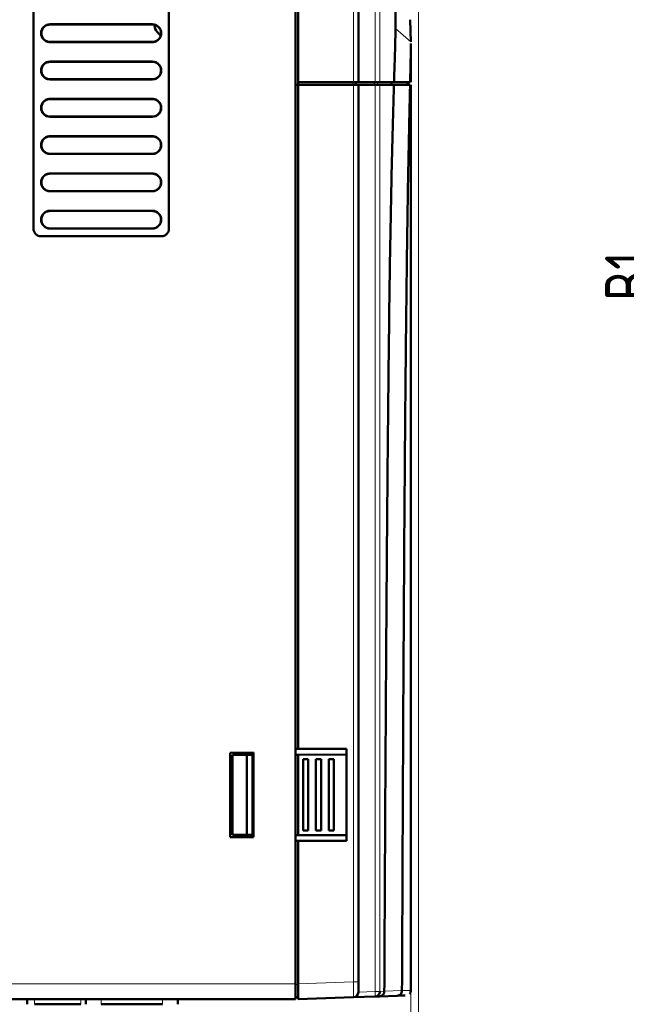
# Model space of a CAD drawing. Header units: millimetres. Extents: x 0 to 847, y 0 to 594.
# Tile 11 of 16: x 446 to 564, y 200 to 393. Entities that reach past the tile are written whole.
import ezdxf

# ---------------------------------------------------------------- set-up
doc = ezdxf.new("R2010")
doc.units = ezdxf.units.MM
doc.header["$LTSCALE"] = 2
doc.linetypes.add('SLD-Сплошная', pattern=[0])
doc.styles.add('SLDTEXTSTYLE0', font='TXT', dxfattribs={"width": 0.7, "bigfont": 'bigfont'})
doc.styles.add('SLDTEXTSTYLE1', font='TXT', dxfattribs={"width": 0.7})
doc.dimstyles.new('SLDDIMSTYLE0', dxfattribs={"dimtxt": 10, "dimasz": 10, "dimexe": 0, "dimexo": 0.0625, "dimgap": 2.5, "dimtad": 2, "dimdec": 1, "dimrnd": 1e-09, "dimzin": 12, "dimdsep": 46, "dimtxsty": 'SLDTEXTSTYLE1', "dimsah": 1, "dimcen": 0.09, "dimadec": 0, "dimazin": 3, "dimtfac": 1, "dimtdec": 3, "dimtofl": 0, "dimtmove": 0, "dimatfit": 3, "dimfxl": 1, "dimfrac": 2, "dimtolj": 1, "dimtzin": 12, "dimarcsym": 0})
doc.dimstyles.new('SLDDIMSTYLE1', dxfattribs={"dimtxt": 10, "dimasz": 10, "dimexe": 0, "dimexo": 0.0625, "dimgap": 2.5, "dimtad": 2, "dimdec": 1, "dimrnd": 1e-09, "dimzin": 12, "dimdsep": 46, "dimtxsty": 'SLDTEXTSTYLE1', "dimsah": 1, "dimcen": 0.09, "dimadec": 0, "dimazin": 3, "dimtol": 1, "dimtp": 1, "dimtm": 1, "dimtfac": 1, "dimtdec": 0, "dimtmove": 0, "dimatfit": 0, "dimfxl": 1, "dimfrac": 2, "dimtolj": 1, "dimarcsym": 0})

# ---------------------------------------------------------------- blocks, each defined once
blk = doc.blocks.new('_D_2')
at = {"color": 7, "linetype": 'SLD-Сплошная', "lineweight": 0}
for p, q in [((523.8, 422.09), (523.8, 169.45)), ((522.27, 202.63), (522.27, 169.45)), ((522.27, 171.45), (503.03, 171.45)), ((523.8, 171.45), (522.27, 171.45)), ((523.8, 171.45), (554.96, 171.45))]:
    blk.add_line(p, q, dxfattribs=at)
at = {"color": 7, "linetype": 'SLD-Сплошная', "lineweight": 18}
for points in [[(522.27, 171.45), (512.27, 172.99), (512.27, 169.91)], [(523.8, 171.45), (533.8, 169.91), (533.8, 172.99)]]:
    blk.add_solid(points, dxfattribs=at)
at = {"color": 7, "linetype": 'SLD-Сплошная', "lineweight": 18, "attachment_point": 1, "style": 'SLDTEXTSTYLE1'}
for s, insert, char_height in [('1,5', (532.64, 184.34), 10), ('±1', (548.99, 180.46), 6)]:
    blk.add_mtext(s, dxfattribs=dict(at, insert=insert, char_height=char_height))
blk = doc.blocks.new('_D_3')
at = {"color": 7, "linetype": 'SLD-Сплошная', "lineweight": 0}
for p, q in [((328.7, 217.39), (328.7, 169.45)), ((522.27, 202.64), (522.27, 169.45)), ((328.7, 171.45), (522.27, 171.45))]:
    blk.add_line(p, q, dxfattribs=at)
at = {"color": 7, "linetype": 'SLD-Сплошная', "lineweight": 18}
for points in [[(328.7, 171.45), (338.7, 169.91), (338.7, 172.99)], [(522.27, 171.45), (512.27, 172.99), (512.27, 169.91)]]:
    blk.add_solid(points, dxfattribs=at)
at = {"color": 7, "linetype": 'SLD-Сплошная', "lineweight": 18, "insert": (422.64, 184.34), "char_height": 10, "attachment_point": 1, "style": 'SLDTEXTSTYLE0'}
blk.add_mtext('Г', dxfattribs=at)
blk = doc.blocks.new('_D_4')
at = {"color": 7, "linetype": 'SLD-Сплошная', "lineweight": 0}
for p, q in [((604.63, 491.91), (571.15, 491.91)), ((573.15, 491.91), (573.15, 193.91)), ((604.63, 193.91), (571.15, 193.91))]:
    blk.add_line(p, q, dxfattribs=at)
at = {"color": 7, "linetype": 'SLD-Сплошная', "lineweight": 18}
for points in [[(573.15, 491.91), (571.61, 481.91), (574.69, 481.91)], [(573.15, 193.91), (574.69, 203.91), (571.61, 203.91)]]:
    blk.add_solid(points, dxfattribs=at)
at = {"color": 7, "linetype": 'SLD-Сплошная', "lineweight": 18, "insert": (560.26, 337.58), "char_height": 10, "attachment_point": 1, "rotation": 90, "style": 'SLDTEXTSTYLE0'}
blk.add_mtext('В1', dxfattribs=at)

msp = doc.modelspace()

# ---------------------------------------------------------------- linework, layer by layer
at = {"color": 7, "linetype": 'SLD-Сплошная', "lineweight": 50}
for p, q in [((499.7, 477.91), (499.7, 203.91)), ((500.2, 477.91), (500.2, 380.41)), ((512, 477.53), (512, 380.41)), ((448.45, 464.76), (448.45, 351.76)), ((474.95, 351.76), (474.95, 464.76)), ((519.27, 391.57), (519.27, 406.23)), ((471.7, 391.76), (451.7, 391.76)), ((471.7, 391.72), (451.7, 391.72)), ((519.26, 390.91), (519.25, 391.57)), ((522.16, 392.66), (522.26, 388.32)), ((451.7, 388.3), (471.7, 388.3)), ((451.7, 388.27), (471.7, 388.27)), ((522.27, 380.41), (522.27, 387.99)), ((471.7, 384.46), (451.7, 384.46)), ((471.7, 384.42), (451.7, 384.42)), ((451.7, 381), (471.7, 381)), ((451.7, 380.97), (471.7, 380.97)), ((499.7, 379.93), (500.2, 379.91)), ((500.2, 379.91), (499.7, 379.89)), ((511.04, 380.41), (500.2, 380.41)), ((500.2, 379.91), (500.2, 380.41)), ((500.2, 379.91), (511.04, 379.91)), ((500.2, 379.91), (500.2, 249.91)), ((512, 380.41), (511.04, 380.41)), ((512, 379.91), (511.04, 379.91)), ((511.5, 380.41), (511.5, 379.91)), ((512, 380.41), (515.26, 380.41)), ((512, 379.91), (512, 204.29)), ((512, 379.91), (515.26, 379.91)), ((516.21, 380.41), (515.26, 380.41)), ((516.21, 379.91), (515.26, 379.91)), ((518.98, 380.41), (516.21, 380.41)), ((516.21, 379.91), (518.97, 379.91)), ((518.48, 379.91), (518.49, 380.41)), ((521.64, 380.41), (521.63, 379.91)), ((521.77, 379.91), (521.77, 380.41)), ((522.27, 202.54), (522.27, 379.91)), ((471.7, 377.16), (451.7, 377.16)), ((471.7, 377.12), (451.7, 377.12)), ((451.7, 373.7), (471.7, 373.7)), ((451.7, 373.67), (471.7, 373.67)), ((471.7, 369.86), (451.7, 369.86)), ((471.7, 369.82), (451.7, 369.82)), ((451.7, 366.4), (471.7, 366.4)), ((451.7, 366.37), (471.7, 366.37)), ((471.7, 362.56), (451.7, 362.56)), ((471.7, 362.52), (451.7, 362.52)), ((451.7, 359.1), (471.7, 359.1)), ((451.7, 359.07), (471.7, 359.07)), ((471.7, 355.26), (451.7, 355.26)), ((471.7, 355.22), (451.7, 355.22)), ((451.7, 351.8), (471.7, 351.8)), ((451.7, 351.77), (471.7, 351.77)), ((449.95, 350.26), (473.45, 350.26)), ((491.5, 249.21), (486.93, 249.17)), ((486.93, 249.17), (486.93, 232.65)), ((486.95, 249.15), (486.93, 249.17)), ((486.95, 249.15), (491.49, 249.19)), ((486.95, 249.15), (486.95, 232.67)), ((490.19, 248.74), (487.39, 248.73)), ((487.39, 248.73), (487.39, 233.09)), ((491.32, 248.75), (490.19, 248.74)), ((490.19, 233.08), (490.19, 248.74)), ((491.32, 248.75), (491.32, 233.08)), ((491.39, 248.75), (491.32, 248.75)), ((491.39, 233.07), (491.39, 248.75)), ((491.49, 248.75), (491.39, 248.75)), ((491.49, 249.19), (491.5, 249.21)), ((491.49, 249.19), (491.49, 232.63)), ((491.5, 232.61), (491.5, 249.21)), ((499.7, 249.91), (500.2, 249.91)), ((500.2, 248.78), (499.7, 248.78)), ((500.2, 249.91), (509.7, 249.91)), ((509.7, 248.81), (500.2, 248.78)), ((500.2, 248.78), (500.2, 233.04)), ((509.7, 249.91), (509.7, 231.91)), ((501.2, 233.91), (501.2, 247.91)), ((501.21, 247.91), (501.2, 247.91)), ((502.19, 247.91), (501.21, 247.91)), ((502.2, 247.91), (502.19, 247.91)), ((502.2, 247.91), (502.2, 233.91)), ((503.7, 233.91), (503.7, 247.91)), ((503.71, 247.91), (503.7, 247.91)), ((504.69, 247.91), (503.71, 247.91)), ((504.7, 247.91), (504.69, 247.91)), ((504.7, 247.91), (504.7, 233.91)), ((506.2, 233.91), (506.2, 247.91)), ((506.21, 247.91), (506.2, 247.91)), ((507.19, 247.91), (506.21, 247.91)), ((507.2, 247.91), (507.19, 247.91)), ((507.2, 247.91), (507.2, 233.91)), ((501.2, 233.91), (501.21, 233.91)), ((502.19, 233.91), (501.21, 233.91)), ((502.2, 233.91), (502.19, 233.91)), ((503.7, 233.91), (503.71, 233.91)), ((504.69, 233.91), (503.71, 233.91)), ((504.7, 233.91), (504.69, 233.91)), ((506.21, 233.91), (506.2, 233.91)), ((506.21, 233.91), (507.19, 233.91)), ((507.2, 233.91), (507.19, 233.91)), ((486.93, 232.65), (486.95, 232.67)), ((486.93, 232.65), (491.5, 232.61)), ((491.49, 232.63), (486.95, 232.67)), ((490.19, 233.08), (487.39, 233.09)), ((490.19, 233.08), (491.32, 233.08)), ((491.39, 233.07), (491.32, 233.08)), ((491.49, 233.07), (491.39, 233.07)), ((491.5, 232.61), (491.49, 232.63)), ((500.2, 233.04), (499.7, 233.05)), ((500.2, 231.91), (499.7, 231.91)), ((500.2, 233.04), (509.7, 233.01)), ((509.7, 231.91), (500.2, 231.91)), ((500.2, 231.91), (500.2, 203.91)), ((499.7, 203.91), (499.7, 203.81)), ((499.7, 203.81), (499.7, 201.31)), ((500.2, 203.91), (500.2, 200.91)), ((517.08, 202.47), (517.08, 202.5)), ((520.54, 202.59), (520.54, 202.62)), ((431.7, 200.91), (499.7, 200.91)), ((447.2, 200.91), (447.2, 199.91)), ((458.7, 200.91), (458.7, 199.91)), ((476.7, 199.91), (476.7, 200.91)), ((500.2, 201.31), (499.7, 201.31)), ((511.04, 201.29), (500.2, 200.91)), ((511.04, 201.29), (515.26, 201.44)), ((516.17, 201.47), (515.26, 201.44)), ((519.62, 201.59), (516.17, 201.47)), ((457.72, 199.91), (448.67, 199.91)), ((473.7, 199.91), (461.7, 199.91))]:
    msp.add_line(p, q, dxfattribs=at)
at = {"color": 8, "linetype": 'SLD-Сплошная', "lineweight": 18}
for p, q in [((511.04, 477.53), (511.04, 380.41)), ((515.26, 380.41), (515.26, 429.02)), ((516.21, 380.41), (516.21, 428.9)), ((451.7, 391.76), (451.7, 391.72)), ((471.7, 391.72), (471.7, 391.76)), ((519.26, 390.91), (522.26, 388.32)), ((451.7, 388.3), (451.7, 388.27)), ((471.7, 388.27), (471.7, 388.3)), ((451.7, 384.46), (451.7, 384.42)), ((471.7, 384.42), (471.7, 384.46)), ((451.7, 381), (451.7, 380.97)), ((471.7, 380.97), (471.7, 381)), ((510.92, 380.41), (510.92, 379.91)), ((511.04, 379.91), (511.04, 204.29)), ((515.16, 380.41), (515.16, 379.91)), ((515.26, 202.44), (515.26, 379.91)), ((515.73, 380.41), (515.73, 379.91)), ((516.21, 379.91), (516.21, 202.44)), ((451.7, 377.16), (451.7, 377.12)), ((471.7, 377.12), (471.7, 377.16)), ((451.7, 373.7), (451.7, 373.67)), ((471.7, 373.67), (471.7, 373.7)), ((451.7, 369.86), (451.7, 369.82)), ((471.7, 369.82), (471.7, 369.86)), ((451.7, 366.4), (451.7, 366.37)), ((471.7, 366.37), (471.7, 366.4)), ((451.7, 362.56), (451.7, 362.52)), ((471.7, 362.52), (471.7, 362.56)), ((451.7, 359.1), (451.7, 359.07)), ((471.7, 359.07), (471.7, 359.1)), ((451.7, 355.26), (451.7, 355.22)), ((471.7, 355.22), (471.7, 355.26)), ((451.7, 351.8), (451.7, 351.77)), ((471.7, 351.77), (471.7, 351.8)), ((501.21, 233.91), (501.21, 247.91)), ((502.19, 247.91), (502.19, 233.91)), ((503.71, 233.91), (503.71, 247.91)), ((504.69, 247.91), (504.69, 233.91)), ((506.21, 233.91), (506.21, 247.91)), ((507.19, 247.91), (507.19, 233.91)), ((499.7, 203.91), (431.7, 203.91)), ((500.2, 203.81), (499.7, 203.81)), ((500.2, 203.91), (511.04, 204.29)), ((511.04, 204.29), (512, 204.29)), ((512, 202.32), (515.26, 202.44)), ((515.26, 202.44), (516.21, 202.44)), ((516.21, 202.44), (517.08, 202.47)), ((520.54, 202.62), (517.08, 202.5)), ((448.67, 199.91), (448.67, 200.91)), ((457.72, 200.91), (457.72, 199.91)), ((461.7, 199.91), (461.7, 200.91)), ((473.7, 200.91), (473.7, 199.91))]:
    msp.add_line(p, q, dxfattribs=at)
for centre, radius, start, end in [((493.81, 201.64), 21.47, 0.2274, 2.1129), ((514.02, 201.65), 1.26, 350.4946, 3.8708)]:
    msp.add_arc(centre, radius, start, end, dxfattribs=at)
at = {"color": 7, "linetype": 'SLD-Сплошная', "lineweight": 50}
msp.add_arc((511, 202.29), 1, 272, 0, dxfattribs=at)
for points in [[(451.7, 388.27), (451.47, 388.29), (451.02, 388.34), (450.43, 388.75), (450.05, 389.33), (449.91, 390.01), (450.05, 390.7), (450.43, 391.27), (451.02, 391.68), (451.47, 391.73), (451.7, 391.76)], [(471.7, 391.76), (471.93, 391.73), (472.39, 391.68), (472.97, 391.27), (473.35, 390.7), (473.49, 390.01), (473.35, 389.33), (472.97, 388.75), (472.39, 388.34), (471.93, 388.29), (471.7, 388.27)], [(451.7, 380.97), (451.47, 380.99), (451.02, 381.04), (450.43, 381.45), (450.05, 382.03), (449.91, 382.71), (450.05, 383.4), (450.43, 383.97), (451.02, 384.38), (451.47, 384.43), (451.7, 384.46)], [(471.7, 384.46), (471.93, 384.43), (472.39, 384.38), (472.97, 383.97), (473.35, 383.4), (473.49, 382.71), (473.35, 382.03), (472.97, 381.45), (472.39, 381.04), (471.93, 380.99), (471.7, 380.97)], [(451.7, 373.67), (451.47, 373.69), (451.02, 373.74), (450.43, 374.15), (450.05, 374.73), (449.91, 375.41), (450.05, 376.1), (450.43, 376.67), (451.02, 377.08), (451.47, 377.13), (451.7, 377.16)], [(471.7, 377.16), (471.93, 377.13), (472.39, 377.08), (472.97, 376.67), (473.35, 376.1), (473.49, 375.41), (473.35, 374.73), (472.97, 374.15), (472.39, 373.74), (471.93, 373.69), (471.7, 373.67)], [(451.7, 366.37), (451.47, 366.39), (451.02, 366.44), (450.43, 366.85), (450.05, 367.43), (449.91, 368.11), (450.05, 368.8), (450.43, 369.37), (451.02, 369.78), (451.47, 369.83), (451.7, 369.86)], [(471.7, 369.86), (471.93, 369.83), (472.39, 369.78), (472.97, 369.37), (473.35, 368.8), (473.49, 368.11), (473.35, 367.43), (472.97, 366.85), (472.39, 366.44), (471.93, 366.39), (471.7, 366.37)], [(451.7, 359.07), (451.47, 359.09), (451.02, 359.14), (450.43, 359.55), (450.05, 360.13), (449.91, 360.81), (450.05, 361.5), (450.43, 362.07), (451.02, 362.48), (451.47, 362.53), (451.7, 362.56)], [(471.7, 362.56), (471.93, 362.53), (472.39, 362.48), (472.97, 362.07), (473.35, 361.5), (473.49, 360.81), (473.35, 360.13), (472.97, 359.55), (472.39, 359.14), (471.93, 359.09), (471.7, 359.07)], [(451.7, 351.77), (451.47, 351.79), (451.02, 351.84), (450.43, 352.25), (450.05, 352.83), (449.91, 353.51), (450.05, 354.2), (450.43, 354.77), (451.02, 355.18), (451.47, 355.23), (451.7, 355.26)], [(471.7, 355.26), (471.93, 355.23), (472.39, 355.18), (472.97, 354.77), (473.35, 354.2), (473.49, 353.51), (473.35, 352.83), (472.97, 352.25), (472.39, 351.84), (471.93, 351.79), (471.7, 351.77)], [(448.45, 351.76), (448.47, 351.56), (448.52, 351.17), (448.87, 350.68), (449.36, 350.33), (449.75, 350.28), (449.95, 350.26)], [(473.45, 350.26), (473.65, 350.28), (474.04, 350.33), (474.54, 350.68), (474.88, 351.17), (474.93, 351.56), (474.95, 351.76)], [(499.7, 203.91), (499.7, 203.52), (499.7, 202.73), (499.7, 201.74), (499.7, 201.05), (499.7, 200.96), (499.7, 200.91)]]:
    msp.add_open_spline(points, degree=3, dxfattribs=at)
for points, knots in [([(451.7, 391.72), (451.47, 391.7), (451.03, 391.64), (450.46, 391.25), (450.08, 390.69), (449.95, 390.02), (450.08, 389.35), (450.45, 388.78), (450.93, 388.46), (451.36, 388.32), (451.58, 388.31), (451.7, 388.3)], [0, 0, 0, 0, 0.12525, 0.249658, 0.373528, 0.498447, 0.62327, 0.74777, 0.873443, 0.936238, 1, 1, 1, 1]), ([(471.7, 388.3), (471.81, 388.31), (472.04, 388.32), (472.47, 388.46), (472.94, 388.77), (473.32, 389.34), (473.45, 390), (473.32, 390.67), (472.95, 391.24), (472.47, 391.56), (472.04, 391.7), (471.81, 391.71), (471.7, 391.72)], [0, 0, 0, 0, 0.0635591, 0.1263353, 0.2504682, 0.3740643, 0.4987062, 0.6232528, 0.7474775, 0.872871, 0.9358643, 1, 1, 1, 1]), ([(472.1, 391.67), (472.12, 391.52), (472.2, 390.9), (472.67, 390.16), (473.17, 389.72), (473.32, 389.58)], [0, 0, 0, 0, 0.183308, 0.75708, 1, 1, 1, 1]), ([(518.98, 380.41), (519, 381.04), (519.04, 382.3), (519.1, 384.09), (519.15, 385.78), (519.2, 387.53), (519.24, 389.3), (519.26, 390.37), (519.26, 390.91)], [0, 0, 0, 0, 0.1491556, 0.2988787, 0.4480599, 0.5980031, 0.7979826, 1, 1, 1, 1]), ([(522.26, 387.99), (522.26, 387.7), (522.26, 387.01), (522.25, 385.83), (522.23, 384.53), (522.2, 383.24), (522.17, 381.87), (522.15, 380.9), (522.13, 380.41)], [0, 0, 0, 0, 0.148339, 0.352121, 0.512464, 0.673486, 0.83645, 1, 1, 1, 1]), ([(451.7, 384.42), (451.47, 384.4), (451.03, 384.34), (450.46, 383.95), (450.08, 383.39), (449.95, 382.72), (450.08, 382.05), (450.45, 381.48), (450.93, 381.16), (451.36, 381.02), (451.58, 381.01), (451.7, 381)], [0, 0, 0, 0, 0.12525, 0.249658, 0.373528, 0.498447, 0.62327, 0.74777, 0.873443, 0.936238, 1, 1, 1, 1]), ([(471.7, 381), (471.81, 381.01), (472.04, 381.02), (472.47, 381.16), (472.94, 381.47), (473.32, 382.04), (473.45, 382.7), (473.32, 383.37), (472.95, 383.94), (472.47, 384.26), (472.04, 384.4), (471.81, 384.41), (471.7, 384.42)], [0, 0, 0, 0, 0.063559, 0.126335, 0.250468, 0.374064, 0.498706, 0.623253, 0.747478, 0.872871, 0.935864, 1, 1, 1, 1]), ([(517.08, 202.5), (517.1, 205.92), (517.18, 223), (517.31, 246.93), (517.48, 274.25), (517.63, 294.74), (517.81, 315.19), (517.99, 331.8), (518.17, 344.52), (518.31, 352.77), (518.46, 360.32), (518.61, 367.14), (518.78, 373.79), (518.91, 377.87), (518.97, 379.91)], [0, 0, 0, 0, 0.05708, 0.285401, 0.399561, 0.513741, 0.627915, 0.742094, 0.792331, 0.84256, 0.881967, 0.921522, 0.960873, 1, 1, 1, 1]), ([(520.54, 379.91), (520.21, 379.91), (519.53, 379.91), (518.84, 379.91), (518.48, 379.91)], [0, 0, 0, 0, 0.47161, 1, 1, 1, 1]), ([(518.97, 379.91), (519.5, 379.91), (520.56, 379.91), (521.6, 379.91), (522.12, 379.91)], [0, 0, 0, 0, 0.499984, 1, 1, 1, 1]), ([(522.13, 380.41), (521.61, 380.41), (520.57, 380.41), (519.51, 380.41), (518.98, 380.41)], [0, 0, 0, 0, 0.499977, 1, 1, 1, 1]), ([(522.12, 379.91), (522.09, 378.46), (522.02, 375.54), (521.89, 369.65), (521.74, 362.36), (521.6, 353.68), (521.48, 344.94), (521.34, 333.24), (521.19, 318.54), (521.01, 294.97), (520.83, 266.8), (520.67, 234.05), (520.59, 213.09), (520.54, 202.62)], [0, 0, 0, 0, 0.028786, 0.057609, 0.107192, 0.156838, 0.20619, 0.255551, 0.354226, 0.452916, 0.650156, 0.825071, 1, 1, 1, 1]), ([(451.7, 377.12), (451.47, 377.1), (451.03, 377.04), (450.46, 376.65), (450.08, 376.09), (449.95, 375.42), (450.08, 374.75), (450.45, 374.18), (450.93, 373.86), (451.36, 373.72), (451.58, 373.71), (451.7, 373.7)], [0, 0, 0, 0, 0.12525, 0.249658, 0.373528, 0.498447, 0.62327, 0.74777, 0.873443, 0.936238, 1, 1, 1, 1]), ([(471.7, 373.7), (471.81, 373.71), (472.04, 373.72), (472.47, 373.86), (472.94, 374.17), (473.32, 374.74), (473.45, 375.4), (473.32, 376.07), (472.95, 376.64), (472.47, 376.96), (472.04, 377.1), (471.81, 377.11), (471.7, 377.12)], [0, 0, 0, 0, 0.063559, 0.126335, 0.250468, 0.374064, 0.498706, 0.623253, 0.747478, 0.872871, 0.935864, 1, 1, 1, 1]), ([(451.7, 369.82), (451.47, 369.8), (451.03, 369.74), (450.46, 369.35), (450.08, 368.79), (449.95, 368.12), (450.08, 367.45), (450.45, 366.88), (450.93, 366.56), (451.36, 366.42), (451.58, 366.41), (451.7, 366.4)], [0, 0, 0, 0, 0.12525, 0.249658, 0.373528, 0.498447, 0.62327, 0.74777, 0.873443, 0.936238, 1, 1, 1, 1]), ([(471.7, 366.4), (471.81, 366.41), (472.04, 366.42), (472.47, 366.56), (472.94, 366.87), (473.32, 367.44), (473.45, 368.1), (473.32, 368.77), (472.95, 369.34), (472.47, 369.66), (472.04, 369.8), (471.81, 369.81), (471.7, 369.82)], [0, 0, 0, 0, 0.063559, 0.126335, 0.250468, 0.374064, 0.498706, 0.623253, 0.747478, 0.872871, 0.935864, 1, 1, 1, 1]), ([(451.7, 362.52), (451.47, 362.5), (451.03, 362.44), (450.46, 362.05), (450.08, 361.49), (449.95, 360.82), (450.08, 360.15), (450.45, 359.58), (450.93, 359.26), (451.36, 359.12), (451.58, 359.11), (451.7, 359.1)], [0, 0, 0, 0, 0.12525, 0.249658, 0.373528, 0.498447, 0.62327, 0.74777, 0.873443, 0.936238, 1, 1, 1, 1]), ([(471.7, 359.1), (471.81, 359.11), (472.04, 359.12), (472.47, 359.26), (472.94, 359.57), (473.32, 360.14), (473.45, 360.8), (473.32, 361.47), (472.95, 362.04), (472.47, 362.36), (472.04, 362.5), (471.81, 362.51), (471.7, 362.52)], [0, 0, 0, 0, 0.063559, 0.126335, 0.250468, 0.374064, 0.498706, 0.623253, 0.747478, 0.872871, 0.935864, 1, 1, 1, 1]), ([(451.7, 355.22), (451.47, 355.2), (451.03, 355.14), (450.46, 354.75), (450.08, 354.19), (449.95, 353.52), (450.08, 352.85), (450.45, 352.28), (450.93, 351.96), (451.36, 351.82), (451.58, 351.81), (451.7, 351.8)], [0, 0, 0, 0, 0.1252497, 0.249658, 0.3735283, 0.498447, 0.62327, 0.7477705, 0.8734427, 0.9362376, 1, 1, 1, 1]), ([(471.7, 351.8), (471.81, 351.81), (472.04, 351.82), (472.47, 351.96), (472.94, 352.27), (473.32, 352.84), (473.45, 353.5), (473.32, 354.17), (472.95, 354.74), (472.47, 355.06), (472.04, 355.2), (471.81, 355.21), (471.7, 355.22)], [0, 0, 0, 0, 0.063559, 0.126335, 0.250468, 0.374064, 0.498706, 0.623253, 0.747478, 0.872871, 0.935864, 1, 1, 1, 1]), ([(512, 204.29), (512, 204.03), (512, 203.51), (512, 202.86), (512, 202.48), (512, 202.31), (512, 202.3), (512, 202.29)], [0, 0, 0, 0, 0.24733, 0.49164, 0.737011, 0.868311, 1, 1, 1, 1]), ([(516.21, 202.44), (516.2, 202.31), (516.17, 202.06), (515.95, 201.72), (515.63, 201.49), (515.38, 201.45), (515.26, 201.44)], [0, 0, 0, 0, 0.240549, 0.5, 0.759451, 1, 1, 1, 1]), ([(517.08, 202.47), (517.07, 202.34), (517.05, 202.09), (516.84, 201.76), (516.54, 201.53), (516.3, 201.49), (516.17, 201.47)], [0, 0, 0, 0, 0.2377433, 0.4836029, 0.7398379, 1, 1, 1, 1]), ([(520.54, 202.59), (520.53, 202.46), (520.5, 202.21), (520.29, 201.88), (519.99, 201.65), (519.75, 201.61), (519.62, 201.59)], [0, 0, 0, 0, 0.237118, 0.482711, 0.739198, 1, 1, 1, 1]), ([(521.98, 201.95), (522.03, 202), (522.12, 202.11), (522.23, 202.34), (522.25, 202.53), (522.27, 202.66)], [0, 0, 0, 0, 0.262964, 0.520596, 1, 1, 1, 1]), ([(521.19, 201.64), (521.18, 201.64), (521.17, 201.64), (520.19, 201.61), (519.62, 201.59)], [0, 0, 0, 0, 0.421956, 1, 1, 1, 1])]:
    msp.add_open_spline(points, degree=3, knots=knots, dxfattribs=at)
at = {"color": 8, "linetype": 'SLD-Сплошная', "lineweight": 18}
for points, knots in [([(511.04, 204.29), (511.04, 204.08), (511.04, 203.67), (511.05, 202.92), (511.05, 202.12), (511.05, 201.57), (511.04, 201.33), (511.04, 201.3), (511.04, 201.29)], [0, 0, 0, 0, 0.132905, 0.260716, 0.499996, 0.73927, 0.867085, 1, 1, 1, 1]), ([(520.54, 202.59), (521.13, 202.61), (522.14, 202.64), (522.15, 202.64), (522.15, 202.64)], [0, 0, 0, 0, 0.5794672, 1, 1, 1, 1])]:
    msp.add_open_spline(points, degree=3, knots=knots, dxfattribs=at)

# ---------------------------------------------------------------- dimensions: what is measured, and where the dimension line sits
at = {"color": 7, "linetype": 'SLD-Сплошная', "lineweight": 18}
dim = msp.add_linear_dim(base=(573.15, 193.91), p1=(604.65, 491.91), p2=(604.65, 193.91), angle=90, text='В1', dimstyle='SLDDIMSTYLE0', dxfattribs=at)
dim.commit()
dim.dimension.update_dxf_attribs({"geometry": '_D_4', "text_midpoint": (573.15, 342.91), "dimtype": 160})
dim = msp.add_linear_dim(base=(522.27, 171.45), p1=(523.8, 422.11), p2=(522.27, 202.65), dimstyle='SLDDIMSTYLE1', dxfattribs=at)
dim.commit()
dim.dimension.update_dxf_attribs({"geometry": '_D_2', "text_midpoint": (543.8, 171.45), "dimtype": 160})
dim = msp.add_linear_dim(base=(522.27, 171.45), p1=(328.7, 217.41), p2=(522.27, 202.66), text='Г', dimstyle='SLDDIMSTYLE0', dxfattribs=at)
dim.commit()
dim.dimension.update_dxf_attribs({"geometry": '_D_3', "text_midpoint": (425.48, 171.45), "dimtype": 160})

doc.saveas('drawing.dxf')
